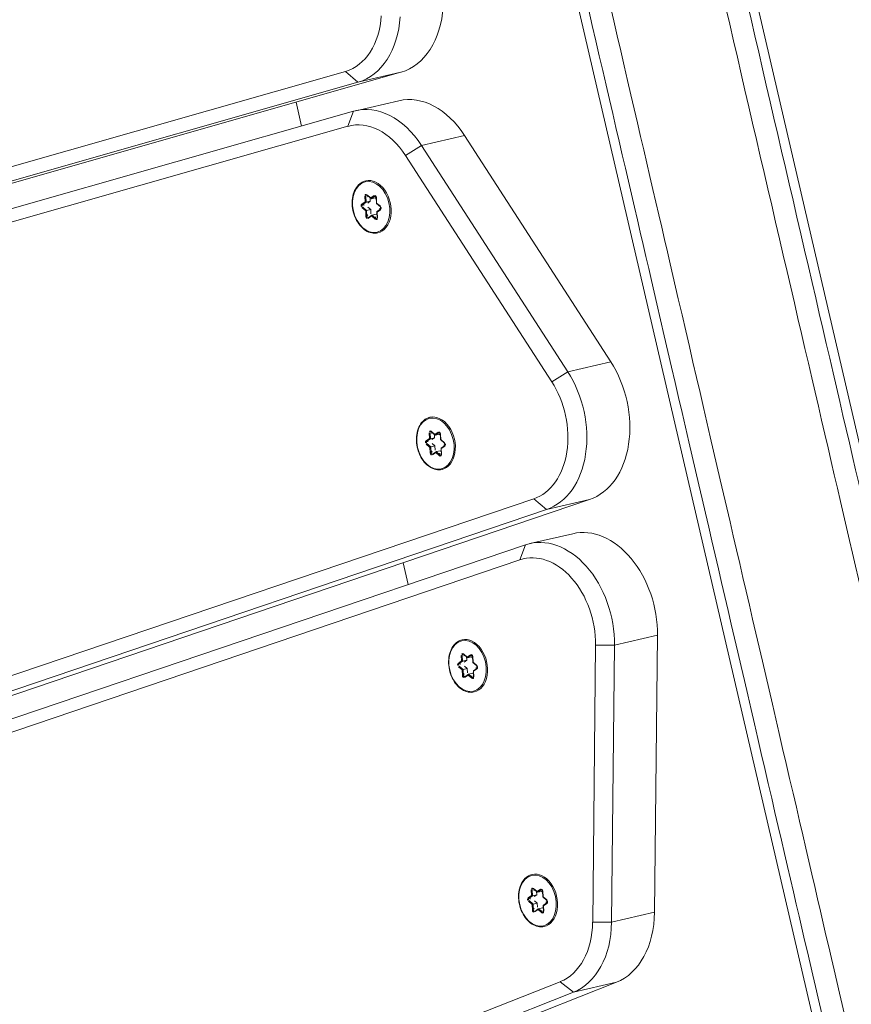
# Model space of a CAD drawing. Extents: x 5477758 to 5478338, y 5918274 to 5918502.
# Tile 98 of 121: x 5477951.73 to 5477951.916, y 5918462.233 to 5918462.454. Entities that reach past the tile are written whole.
import ezdxf

# ---------------------------------------------------------------- set-up
doc = ezdxf.new("R2010")
doc.units = 0
doc.layers.get('0').update_dxf_attribs({"color": 8, "linetype": 'CONTINUOUS', "lineweight": 13})
doc.layers.add('0_PROJEKTOWANE ZABAWKI', color=8, linetype='CONTINUOUS', lineweight=0)

# ---------------------------------------------------------------- blocks, each defined once
blk = doc.blocks.new('zw$CEC1')
for p, q in [((1179.728, -663.216), (1065.128, -663.216)), ((1065.128, -667.14), (1179.728, -667.14)), ((1134.304, -670.277), (1139.99, -668.229)), ((1139.99, -668.229), (1139.99, -669.219)), ((1146.204, -668.596), (1152.237, -670.065)), ((1146.204, -669.586), (1146.204, -668.596)), ((1139.99, -669.219), (1134.304, -671.267)), ((1140.126, -669.62), (1139.99, -669.219)), ((1142.893, -669.39), (1149.369, -734.876)), ((1142.893, -670.38), (1142.893, -669.39)), ((1134.44, -671.668), (1140.126, -669.62)), ((1146.106, -669.998), (1146.204, -669.586)), ((1152.237, -671.055), (1146.204, -669.586)), ((1143.553, -669.933), (1143.553, -670.923)), ((1146.106, -669.998), (1152.14, -671.467)), ((1152.237, -670.065), (1152.237, -671.055)), ((1134.304, -671.267), (1134.304, -670.277)), ((1142.893, -670.38), (1142.593, -670.607)), ((1149.369, -735.866), (1142.893, -670.38)), ((1142.593, -670.607), (1149.069, -736.093)), ((1143.857, -671.219), (1143.558, -671.022)), ((1143.558, -671.022), (1150.034, -736.507)), ((1152.14, -671.467), (1152.237, -671.055)), ((1134.44, -671.668), (1134.304, -671.267)), ((1150.333, -736.705), (1143.857, -671.219)), ((1153.575, -671.254), (1162.874, -733.811)), ((1153.575, -672.244), (1153.575, -671.254)), ((1132.601, -671.344), (1135.705, -734.207)), ((1132.601, -672.334), (1132.601, -671.344)), ((1133.212, -672.527), (1133.212, -671.537)), ((1132.601, -672.334), (1132.301, -672.553)), ((1135.705, -735.197), (1132.601, -672.334)), ((1140.653, -672.354), (1140.688, -672.441)), ((1140.667, -672.341), (1140.667, -672.337)), ((1140.704, -672.433), (1140.667, -672.341)), ((1140.704, -672.319), (1140.833, -672.342)), ((1140.704, -672.433), (1140.704, -672.341)), ((1140.83, -672.336), (1140.707, -672.315)), ((1140.918, -672.272), (1140.83, -672.336)), ((1140.834, -672.342), (1140.927, -672.273)), ((1140.98, -672.28), (1141.017, -672.372)), ((1141.029, -672.372), (1140.994, -672.285)), ((1141.02, -672.375), (1141.15, -672.397)), ((1141.152, -672.393), (1141.029, -672.372)), ((1141.089, -672.387), (1141.069, -672.402)), ((1141.069, -672.497), (1141.069, -672.402)), ((1151.209, -672.406), (1151.338, -672.428)), ((1151.335, -672.423), (1151.212, -672.401)), ((1151.423, -672.359), (1151.335, -672.423)), ((1151.339, -672.428), (1151.432, -672.36)), ((1151.485, -672.367), (1151.522, -672.459)), ((1151.534, -672.458), (1151.499, -672.372)), ((1153.575, -672.244), (1153.277, -672.478)), ((1162.874, -734.801), (1153.575, -672.244)), ((1132.301, -672.553), (1135.405, -735.417)), ((1133.213, -672.577), (1136.318, -735.44)), ((1133.513, -672.781), (1133.213, -672.577)), ((1135.16, -672.558), (1135.195, -672.644)), ((1135.175, -672.544), (1135.175, -672.541)), ((1135.212, -672.637), (1135.175, -672.544)), ((1135.212, -672.522), (1135.341, -672.545)), ((1135.212, -672.637), (1135.212, -672.544)), ((1135.338, -672.54), (1135.214, -672.518)), ((1135.426, -672.475), (1135.338, -672.54)), ((1135.342, -672.545), (1135.435, -672.477)), ((1135.488, -672.484), (1135.525, -672.576)), ((1135.536, -672.575), (1135.501, -672.489)), ((1135.528, -672.578), (1135.657, -672.601)), ((1135.66, -672.597), (1135.536, -672.575)), ((1135.597, -672.59), (1135.576, -672.605)), ((1135.576, -672.701), (1135.576, -672.605)), ((1135.67, -672.632), (1135.576, -672.701)), ((1135.67, -672.628), (1135.67, -672.632)), ((1140.688, -672.441), (1140.599, -672.505)), ((1140.608, -672.507), (1140.701, -672.439)), ((1140.621, -672.558), (1140.744, -672.58)), ((1140.625, -672.537), (1140.625, -672.534)), ((1140.756, -672.561), (1140.625, -672.537)), ((1140.756, -672.465), (1140.683, -672.452)), ((1140.744, -672.58), (1140.779, -672.666)), ((1140.756, -672.561), (1140.756, -672.465)), ((1140.783, -672.531), (1140.756, -672.465)), ((1140.794, -672.653), (1140.756, -672.561)), ((1140.938, -672.593), (1140.844, -672.662)), ((1140.855, -672.68), (1140.943, -672.615)), ((1140.938, -672.497), (1140.871, -672.546)), ((1141.032, -672.514), (1140.938, -672.497)), ((1140.938, -672.593), (1140.938, -672.497)), ((1141.07, -672.616), (1140.938, -672.593)), ((1140.943, -672.615), (1141.066, -672.637)), ((1141.163, -672.428), (1141.069, -672.497)), ((1141.069, -672.5), (1141.107, -672.592)), ((1141.07, -672.612), (1141.07, -672.616)), ((1141.085, -672.511), (1141.174, -672.446)), ((1141.12, -672.597), (1141.085, -672.511)), ((1141.163, -672.425), (1141.163, -672.428)), ((1151.192, -672.527), (1151.104, -672.592)), ((1151.113, -672.593), (1151.206, -672.525)), ((1151.129, -672.624), (1151.129, -672.621)), ((1151.261, -672.647), (1151.129, -672.624)), ((1151.157, -672.441), (1151.192, -672.527)), ((1151.172, -672.428), (1151.172, -672.424)), ((1151.209, -672.52), (1151.172, -672.428)), ((1151.261, -672.552), (1151.188, -672.539)), ((1151.209, -672.52), (1151.209, -672.427)), ((1151.261, -672.647), (1151.261, -672.552)), ((1151.287, -672.617), (1151.261, -672.552)), ((1151.443, -672.584), (1151.376, -672.633)), ((1151.536, -672.6), (1151.443, -672.584)), ((1151.443, -672.679), (1151.443, -672.584)), ((1151.525, -672.461), (1151.654, -672.484)), ((1151.657, -672.48), (1151.534, -672.458)), ((1151.594, -672.473), (1151.573, -672.488)), ((1151.573, -672.584), (1151.573, -672.488)), ((1151.668, -672.515), (1151.573, -672.584)), ((1151.574, -672.587), (1151.611, -672.679)), ((1151.59, -672.598), (1151.678, -672.533)), ((1151.625, -672.684), (1151.59, -672.598)), ((1151.668, -672.511), (1151.668, -672.515)), ((1153.277, -672.478), (1162.575, -735.036)), ((1136.618, -735.645), (1133.513, -672.781)), ((1135.195, -672.644), (1135.107, -672.709)), ((1135.116, -672.71), (1135.209, -672.642)), ((1135.128, -672.762), (1135.252, -672.784)), ((1135.132, -672.741), (1135.132, -672.737)), ((1135.264, -672.764), (1135.132, -672.741)), ((1135.264, -672.669), (1135.19, -672.656)), ((1135.252, -672.784), (1135.287, -672.87)), ((1135.264, -672.764), (1135.264, -672.669)), ((1135.29, -672.734), (1135.264, -672.669)), ((1135.301, -672.856), (1135.264, -672.764)), ((1135.301, -672.853), (1135.301, -672.856)), ((1135.446, -672.796), (1135.352, -672.865)), ((1135.362, -672.883), (1135.451, -672.819)), ((1135.446, -672.701), (1135.379, -672.75)), ((1135.539, -672.717), (1135.446, -672.701)), ((1135.446, -672.796), (1135.446, -672.701)), ((1135.577, -672.819), (1135.446, -672.796)), ((1135.451, -672.819), (1135.574, -672.84)), ((1135.577, -672.704), (1135.614, -672.796)), ((1135.577, -672.816), (1135.577, -672.819)), ((1135.593, -672.714), (1135.681, -672.65)), ((1135.628, -672.801), (1135.593, -672.714)), ((1140.794, -672.649), (1140.794, -672.653)), ((1140.844, -672.662), (1140.844, -672.658)), ((1145.678, -672.78), (1145.713, -672.866)), ((1145.693, -672.766), (1145.693, -672.763)), ((1145.73, -672.859), (1145.693, -672.766)), ((1145.73, -672.745), (1145.859, -672.767)), ((1145.73, -672.859), (1145.73, -672.766)), ((1145.856, -672.762), (1145.732, -672.74)), ((1145.944, -672.697), (1145.856, -672.762)), ((1145.86, -672.767), (1145.953, -672.699)), ((1146.006, -672.706), (1146.043, -672.798)), ((1146.055, -672.797), (1146.02, -672.711)), ((1146.046, -672.8), (1146.175, -672.823)), ((1146.178, -672.819), (1146.055, -672.797)), ((1146.115, -672.812), (1146.094, -672.827)), ((1146.094, -672.923), (1146.094, -672.827)), ((1146.188, -672.854), (1146.094, -672.923)), ((1146.188, -672.85), (1146.188, -672.854)), ((1151.126, -672.645), (1151.249, -672.667)), ((1151.249, -672.667), (1151.284, -672.753)), ((1151.298, -672.74), (1151.261, -672.647)), ((1151.298, -672.736), (1151.298, -672.74)), ((1151.443, -672.679), (1151.349, -672.748)), ((1151.349, -672.748), (1151.349, -672.745)), ((1151.359, -672.766), (1151.448, -672.702)), ((1151.575, -672.703), (1151.443, -672.679)), ((1151.448, -672.702), (1151.571, -672.724)), ((1151.575, -672.699), (1151.575, -672.703)), ((1135.352, -672.865), (1135.352, -672.862)), ((1145.713, -672.866), (1145.625, -672.931)), ((1145.634, -672.932), (1145.727, -672.864)), ((1145.647, -672.984), (1145.77, -673.006)), ((1145.65, -672.963), (1145.65, -672.959)), ((1145.782, -672.986), (1145.65, -672.963)), ((1145.782, -672.891), (1145.708, -672.878)), ((1145.77, -673.006), (1145.805, -673.092)), ((1145.782, -672.986), (1145.782, -672.891)), ((1145.808, -672.956), (1145.782, -672.891)), ((1145.819, -673.078), (1145.782, -672.986)), ((1145.819, -673.075), (1145.819, -673.078)), ((1145.964, -673.018), (1145.87, -673.087)), ((1145.88, -673.105), (1145.969, -673.041)), ((1145.964, -672.923), (1145.897, -672.972)), ((1146.057, -672.939), (1145.964, -672.923)), ((1145.964, -673.018), (1145.964, -672.923)), ((1146.096, -673.042), (1145.964, -673.018)), ((1145.969, -673.041), (1146.092, -673.062)), ((1146.095, -672.926), (1146.132, -673.018)), ((1146.096, -673.038), (1146.096, -673.042)), ((1146.111, -672.936), (1146.199, -672.872)), ((1146.146, -673.023), (1146.111, -672.936)), ((1145.87, -673.087), (1145.87, -673.084)), ((1133.273, -673.787), (1132.721, -673.787)), ((1143.831, -673.787), (1143.327, -673.787))]:
    blk.add_line(p, q)
for centre, major_axis, ratio, start_param, end_param in [((1140.898, -669.489), (2, 0), 0.707107, 0.069813, 2.042035), ((1145.553, -669.933), (-2, 0), 0.707107, 4.380776, 6.283185), ((1140.898, -670.479), (2, 0), 0.707107, 0.069813, 2.042035), ((1140.898, -670.691), (1.7, 0), 0.707107, 0.069813, 2.042035), ((1145.553, -670.923), (-2, 0), 0.707107, 4.380776, 6.352998), ((1145.553, -671.135), (-1.7, 0), 0.707107, 4.380776, 6.352998), ((1130.602, -671.393), (2, 0), 0.707107, 0.034907, 1.169371), ((1151.586, -671.402), (2, 0), 0.707107, 0.10472, 1.239184), ((1135.212, -671.537), (-2, 0), 0.707107, 5.183628, 6.283185), ((1130.602, -672.383), (2, 0), 0.707107, 0.034907, 1.169371), ((1151.586, -672.392), (2, 0), 0.707107, 0.10472, 1.239184), ((1135.212, -672.527), (-2, 0), 0.707107, 5.183628, 6.318092), ((1130.602, -672.595), (1.7, 0), 0.707107, 0.034907, 1.169371), ((1151.586, -672.604), (1.7, 0), 0.707107, 0.10472, 1.239184), ((1135.212, -672.74), (-1.7, 0), 0.707107, 5.183628, 6.318092), ((1140.887, -672.462), (0.6, 0), 0.707107, 0, 3.141593), ((1151.391, -672.548), (0.6, 0), 0.707107, 0, 3.141593), ((1135.394, -672.665), (0.6, 0), 0.707107, 0, 3.141593), ((1140.696, -672.346), (-0.045, 0), 0.707107, 4.467995, 6.56239), ((1140.653, -672.344), (0.0139, 0.0056), 0.679724, 4.443473, 6.01427), ((1140.696, -672.335), (-0.03, 0), 0.707107, 0, 0.279204), ((1140.887, -672.462), (0.25, 0), 0.707107, 2.244927, 2.557585), ((1140.707, -672.304), (-0.0026, -0.0148), 0.171098, 0, 0.800479), ((1140.83, -672.326), (-0.0037, 0.0158), 0.19164, 2.259533, 3.223174), ((1140.887, -672.462), (0.25, 0), 0.707107, 1.152569, 1.475438), ((1140.951, -672.294), (0.045, 0), 0.707107, 0.279204, 2.3736), ((1140.918, -672.261), (0.0089, -0.0121), 0.508626, 5.319544, 6.283185), ((1140.994, -672.275), (-0.0139, -0.0056), 0.679724, 0, 1.301881), ((1141.029, -672.361), (0.0104, 0.0129), 0.462667, 2.890892, 4.192773), ((1140.887, -672.462), (0.25, 0), 0.707107, 0.095219, 0.407877), ((1141.152, -672.383), (-0.0026, -0.0148), 0.171098, 0, 0.800479), ((1141.141, -672.424), (0.045, 0), 0.707107, 5.515192, 7.609587), ((1141.141, -672.414), (0.03, 0), 0.707107, 5.515192, 6.283185), ((1151.201, -672.432), (-0.045, 0), 0.707107, 4.467995, 6.56239), ((1151.391, -672.548), (0.25, 0), 0.707107, 2.244927, 2.557585), ((1151.212, -672.391), (-0.0026, -0.0148), 0.171098, 0, 0.800479), ((1151.391, -672.548), (0.25, 0), 0.707107, 1.152569, 1.475438), ((1151.455, -672.381), (0.045, 0), 0.707107, 0.279204, 2.3736), ((1151.423, -672.348), (0.0089, -0.0121), 0.508626, 5.319544, 6.283185), ((1151.499, -672.361), (-0.0139, -0.0056), 0.679724, 0, 1.301881), ((1135.203, -672.549), (-0.045, 0), 0.707107, 4.467995, 6.56239), ((1135.16, -672.547), (0.0139, 0.0056), 0.679724, 4.443473, 6.01427), ((1135.203, -672.539), (-0.03, 0), 0.707107, 0, 0.279204), ((1135.394, -672.665), (0.25, 0), 0.707107, 2.244927, 2.557585), ((1135.195, -672.634), (0.0166, -0.0047), 0.601017, 4.881509, 6.452305), ((1135.214, -672.508), (-0.0026, -0.0148), 0.171098, 0, 0.800479), ((1135.338, -672.529), (-0.0037, 0.0158), 0.19164, 2.259533, 3.223174), ((1135.394, -672.665), (0.25, 0), 0.707107, 1.152569, 1.475438), ((1135.458, -672.498), (0.045, 0), 0.707107, 0.279204, 2.3736), ((1135.426, -672.465), (0.0089, -0.0121), 0.508626, 5.319544, 6.283185), ((1135.501, -672.478), (-0.0139, -0.0056), 0.679724, 0, 1.301881), ((1135.536, -672.564), (0.0104, 0.0129), 0.462667, 2.890892, 4.192773), ((1135.394, -672.665), (0.25, 0), 0.707107, 0.095219, 0.407877), ((1135.66, -672.586), (-0.0026, -0.0148), 0.171098, 0, 0.800479), ((1135.649, -672.628), (0.045, 0), 0.707107, 5.515192, 7.609587), ((1135.649, -672.617), (0.03, 0), 0.707107, 5.515192, 6.283185), ((1135.681, -672.639), (0.0089, -0.0121), 0.508626, 3.748748, 5.319544), ((1140.632, -672.527), (-0.045, 0), 0.707107, 5.515192, 7.609587), ((1140.599, -672.495), (0.0089, -0.0121), 0.508626, 5.319544, 6.283185), ((1140.632, -672.517), (-0.03, 0), 0.707107, 0, 1.326402), ((1140.621, -672.548), (-0.0026, -0.0148), 0.171098, 0.800479, 2.371275), ((1140.887, -672.462), (-0.25, 0), 0.707107, 0.130169, 0.46319), ((1140.688, -672.43), (0.0166, -0.0047), 0.601017, 4.881509, 6.452305), ((1140.744, -672.569), (0.0104, 0.0129), 0.462667, 4.192773, 5.763569), ((1140.887, -672.462), (-0.25, 0), 0.707107, 1.142416, 1.510388), ((1140.943, -672.605), (-0.0037, 0.0158), 0.19164, 0.688736, 2.259533), ((1140.887, -672.462), (-0.25, 0), 0.707107, 2.189614, 2.547433), ((1141.077, -672.606), (0.045, 0), 0.707107, 4.467995, 6.56239), ((1141.066, -672.626), (-0.0026, -0.0148), 0.171098, 0.800479, 2.371275), ((1141.085, -672.5), (-0.0166, 0.0047), 0.601017, 0.16912, 1.739916), ((1141.077, -672.595), (0.03, 0), 0.707107, 4.467995, 6.283185), ((1141.12, -672.587), (-0.0139, -0.0056), 0.679724, 0, 1.301881), ((1141.174, -672.436), (0.0089, -0.0121), 0.508626, 3.748748, 5.319544), ((1145.912, -672.887), (0.6, 0), 0.707107, 0, 3.141593), ((1151.136, -672.614), (-0.045, 0), 0.707107, 5.515192, 7.609587), ((1151.104, -672.581), (0.0089, -0.0121), 0.508626, 5.319544, 6.283185), ((1151.136, -672.603), (-0.03, 0), 0.707107, 0, 1.326402), ((1151.126, -672.634), (-0.0026, -0.0148), 0.171098, 0.800479, 2.371275), ((1151.391, -672.548), (-0.25, 0), 0.707107, 0.130169, 0.46319), ((1151.157, -672.43), (0.0139, 0.0056), 0.679724, 4.443473, 6.01427), ((1151.201, -672.422), (-0.03, 0), 0.707107, 0, 0.279204), ((1151.192, -672.517), (0.0166, -0.0047), 0.601017, 4.881509, 6.452305), ((1151.335, -672.413), (-0.0037, 0.0158), 0.19164, 2.259533, 3.223174), ((1151.534, -672.448), (0.0104, 0.0129), 0.462667, 2.890892, 4.192773), ((1151.59, -672.587), (-0.0166, 0.0047), 0.601017, 0.16912, 1.739916), ((1151.391, -672.548), (0.25, 0), 0.707107, 0.095219, 0.407877), ((1151.657, -672.469), (-0.0026, -0.0148), 0.171098, 0, 0.800479), ((1151.646, -672.511), (0.045, 0), 0.707107, 5.515192, 7.609587), ((1151.646, -672.5), (0.03, 0), 0.707107, 5.515192, 6.283185), ((1151.678, -672.522), (0.0089, -0.0121), 0.508626, 3.748748, 5.319544), ((1135.139, -672.731), (-0.045, 0), 0.707107, 5.515192, 7.609587), ((1135.107, -672.698), (0.0089, -0.0121), 0.508626, 5.319544, 6.283185), ((1135.139, -672.72), (-0.03, 0), 0.707107, 0, 1.326402), ((1135.128, -672.751), (-0.0026, -0.0148), 0.171098, 0.800479, 2.371275), ((1135.394, -672.665), (-0.25, 0), 0.707107, 0.130169, 0.46319), ((1135.252, -672.773), (0.0104, 0.0129), 0.462667, 4.192773, 5.763569), ((1135.287, -672.859), (0.0139, 0.0056), 0.679724, 4.443473, 6.01427), ((1135.394, -672.665), (-0.25, 0), 0.707107, 1.142416, 1.510388), ((1135.33, -672.851), (-0.03, 0), 0.707107, 0.279204, 2.3736), ((1135.451, -672.808), (-0.0037, 0.0158), 0.19164, 0.688736, 2.259533), ((1135.394, -672.665), (-0.25, 0), 0.707107, 2.189614, 2.547433), ((1135.585, -672.81), (0.045, 0), 0.707107, 4.467995, 6.56239), ((1135.574, -672.83), (-0.0026, -0.0148), 0.171098, 0.800479, 2.371275), ((1135.593, -672.704), (-0.0166, 0.0047), 0.601017, 0.16912, 1.739916), ((1135.585, -672.799), (0.03, 0), 0.707107, 4.467995, 6.283185), ((1135.628, -672.79), (-0.0139, -0.0056), 0.679724, 0, 1.301881), ((1140.779, -672.656), (0.0139, 0.0056), 0.679724, 4.443473, 6.01427), ((1140.822, -672.658), (-0.045, 0), 0.707107, 0.279204, 2.3736), ((1140.822, -672.647), (-0.03, 0), 0.707107, 0.279204, 2.3736), ((1140.855, -672.669), (0.0089, -0.0121), 0.508626, 3.748748, 5.319544), ((1145.722, -672.771), (-0.045, 0), 0.707107, 4.467995, 6.56239), ((1145.678, -672.769), (0.0139, 0.0056), 0.679724, 4.443473, 6.01427), ((1145.722, -672.761), (-0.03, 0), 0.707107, 0, 0.279204), ((1145.912, -672.887), (0.25, 0), 0.707107, 2.244927, 2.557585), ((1145.732, -672.73), (-0.0026, -0.0148), 0.171098, 0, 0.800479), ((1145.856, -672.751), (-0.0037, 0.0158), 0.19164, 2.259533, 3.223174), ((1145.912, -672.887), (0.25, 0), 0.707107, 1.152569, 1.475438), ((1145.976, -672.72), (0.045, 0), 0.707107, 0.279204, 2.3736), ((1145.944, -672.687), (0.0089, -0.0121), 0.508626, 5.319544, 6.283185), ((1146.02, -672.7), (-0.0139, -0.0056), 0.679724, 0, 1.301881), ((1146.055, -672.787), (0.0104, 0.0129), 0.462667, 2.890892, 4.192773), ((1145.912, -672.887), (0.25, 0), 0.707107, 0.095219, 0.407877), ((1146.178, -672.808), (-0.0026, -0.0148), 0.171098, 0, 0.800479), ((1146.167, -672.85), (0.045, 0), 0.707107, 5.515192, 7.609587), ((1146.167, -672.839), (0.03, 0), 0.707107, 5.515192, 6.283185), ((1146.199, -672.861), (0.0089, -0.0121), 0.508626, 3.748748, 5.319544), ((1151.249, -672.656), (0.0104, 0.0129), 0.462667, 4.192773, 5.763569), ((1151.284, -672.742), (0.0139, 0.0056), 0.679724, 4.443473, 6.01427), ((1151.327, -672.744), (-0.045, 0), 0.707107, 0.279204, 2.3736), ((1151.391, -672.548), (-0.25, 0), 0.707107, 1.142416, 1.510388), ((1151.327, -672.734), (-0.03, 0), 0.707107, 0.279204, 2.3736), ((1151.359, -672.756), (0.0089, -0.0121), 0.508626, 3.748748, 5.319544), ((1151.448, -672.691), (-0.0037, 0.0158), 0.19164, 0.688736, 2.259533), ((1151.391, -672.548), (-0.25, 0), 0.707107, 2.189614, 2.547433), ((1151.582, -672.693), (0.045, 0), 0.707107, 4.467995, 6.56239), ((1151.571, -672.713), (-0.0026, -0.0148), 0.171098, 0.800479, 2.371275), ((1151.582, -672.682), (0.03, 0), 0.707107, 4.467995, 6.283185), ((1151.625, -672.673), (-0.0139, -0.0056), 0.679724, 0, 1.301881), ((1135.33, -672.861), (-0.045, 0), 0.707107, 0.279204, 2.3736), ((1135.362, -672.873), (0.0089, -0.0121), 0.508626, 3.748748, 5.319544), ((1145.657, -672.953), (-0.045, 0), 0.707107, 5.515192, 7.609587), ((1145.625, -672.92), (0.0089, -0.0121), 0.508626, 5.319544, 6.283185), ((1145.657, -672.942), (-0.03, 0), 0.707107, 0, 1.326402), ((1145.647, -672.973), (-0.0026, -0.0148), 0.171098, 0.800479, 2.371275), ((1145.912, -672.887), (-0.25, 0), 0.707107, 0.130169, 0.46319), ((1145.713, -672.856), (0.0166, -0.0047), 0.601017, 4.881509, 6.452305), ((1145.77, -672.995), (0.0104, 0.0129), 0.462667, 4.192773, 5.763569), ((1145.805, -673.081), (0.0139, 0.0056), 0.679724, 4.443473, 6.01427), ((1145.912, -672.887), (-0.25, 0), 0.707107, 1.142416, 1.510388), ((1145.848, -673.073), (-0.03, 0), 0.707107, 0.279204, 2.3736), ((1145.969, -673.03), (-0.0037, 0.0158), 0.19164, 0.688736, 2.259533), ((1145.912, -672.887), (-0.25, 0), 0.707107, 2.189614, 2.547433), ((1146.103, -673.032), (0.045, 0), 0.707107, 4.467995, 6.56239), ((1146.092, -673.052), (-0.0026, -0.0148), 0.171098, 0.800479, 2.371275), ((1146.111, -672.926), (-0.0166, 0.0047), 0.601017, 0.16912, 1.739916), ((1146.103, -673.021), (0.03, 0), 0.707107, 4.467995, 6.283185), ((1146.146, -673.012), (-0.0139, -0.0056), 0.679724, 0, 1.301881), ((1145.848, -673.083), (-0.045, 0), 0.707107, 0.279204, 2.3736), ((1145.88, -673.095), (0.0089, -0.0121), 0.508626, 3.748748, 5.319544)]:
    blk.add_ellipse(centre, major_axis=major_axis, ratio=ratio, start_param=start_param, end_param=end_param)
for centre in [(1140.887, -672.476), (1151.391, -672.562), (1135.394, -672.679), (1145.912, -672.901)]:
    blk.add_ellipse(centre, major_axis=(-0.58, 0), ratio=0.707107)
for points, knots in [([(1185.928, -663.428), (1185.92, -663.428), (1185.912, -663.428), (1185.718, -663.428), (1185.535, -663.428), (1184.553, -663.428), (1183.711, -663.428), (1181.437, -663.428), (1179.931, -663.428), (1175.708, -663.428), (1172.842, -663.428), (1167.867, -663.428), (1165.775, -663.428), (1161.975, -663.428), (1160.125, -663.428), (1157.094, -663.428), (1155.952, -663.428), (1152.126, -663.428), (1149.918, -663.428), (1144.631, -663.428), (1141.592, -663.428), (1133.362, -663.428), (1129.292, -663.428), (1125.141, -663.428), (1121.09, -663.428), (1116.962, -663.428), (1109.398, -663.428), (1105.404, -663.428), (1097.178, -663.428), (1092.945, -663.428), (1086.247, -663.428), (1084.057, -663.428), (1080.368, -663.428), (1078.913, -663.428), (1076.716, -663.428), (1075.923, -663.428), (1074.514, -663.428), (1073.944, -663.428), (1071.753, -663.428), (1070.083, -663.428), (1066.71, -663.428), (1065.138, -663.428), (1062.035, -663.428), (1060.513, -663.428), (1058.928, -663.428)], [1.481535, 1.481535, 1.481535, 1.481535, 1.518758, 1.518758, 2.379658, 2.379658, 5.597938, 5.597938, 10.538019, 10.538019, 18.696385, 18.696385, 24.527079, 24.527079, 29.575647, 29.575647, 32.535382, 32.535382, 39.355172, 39.355172, 49.134696, 49.134696, 58.493436, 58.493436, 58.493436, 67.627244, 67.627244, 74.794433, 74.794433, 81.961623, 81.961623, 87.411225, 87.411225, 93.164019, 93.164019, 96.599059, 96.599059, 98.916813, 98.916813, 105.38718, 105.38718, 110.834573, 110.834573, 115.773922, 115.773922, 115.773922, 115.773922]), ([(1058.927, -663.92), (1060.523, -663.92), (1062.054, -663.92), (1065.164, -663.92), (1066.734, -663.92), (1070.101, -663.92), (1071.766, -663.92), (1073.946, -663.92), (1074.514, -663.92), (1075.915, -663.92), (1076.705, -663.92), (1078.897, -663.92), (1080.352, -663.92), (1084.045, -663.92), (1086.239, -663.92), (1092.944, -663.92), (1097.179, -663.92), (1105.409, -663.92), (1109.403, -663.92), (1116.968, -663.92), (1121.096, -663.92), (1125.146, -663.92), (1129.296, -663.92), (1133.365, -663.92), (1141.591, -663.92), (1144.628, -663.92), (1149.914, -663.92), (1152.123, -663.92), (1155.951, -663.92), (1157.093, -663.92), (1160.126, -663.92), (1161.976, -663.92), (1165.775, -663.92), (1167.866, -663.92), (1172.838, -663.92), (1175.7, -663.92), (1179.913, -663.92), (1181.414, -663.92), (1183.676, -663.92), (1184.512, -663.92), (1185.486, -663.92), (1185.666, -663.92), (1185.878, -663.92), (1185.905, -663.92), (1185.933, -663.92)], [-115.806845, -115.806845, -115.806845, -115.806845, -110.834573, -110.834573, -105.38718, -105.38718, -98.916813, -98.916813, -96.599059, -96.599059, -93.164019, -93.164019, -87.411225, -87.411225, -81.961623, -81.961623, -74.794433, -74.794433, -67.627244, -67.627244, -58.493436, -58.493436, -58.493436, -49.134696, -49.134696, -39.355172, -39.355172, -32.535382, -32.535382, -29.575647, -29.575647, -24.527079, -24.527079, -18.696385, -18.696385, -10.538019, -10.538019, -5.597938, -5.597938, -2.379658, -2.379658, -1.518758, -1.518758, -1.390315, -1.390315, -1.390315, -1.390315]), ([(1185.933, -666.435), (1184.96, -666.435), (1183.865, -666.435), (1181.31, -666.435), (1179.819, -666.435), (1175.892, -666.435), (1173.383, -666.435), (1168.638, -666.435), (1166.306, -666.435), (1162.268, -666.435), (1160.59, -666.435), (1155.531, -666.435), (1153.392, -666.435), (1145.933, -666.435), (1142.968, -666.435), (1138.957, -666.435), (1136.135, -666.435), (1132.796, -666.435), (1122.514, -666.435), (1116.479, -666.435), (1104.632, -666.435), (1098.821, -666.435), (1090.619, -666.435), (1087.898, -666.435), (1083.133, -666.435), (1081.427, -666.435), (1078.494, -666.435), (1077.267, -666.435), (1075.113, -666.435), (1074.209, -666.435), (1072.179, -666.435), (1071.052, -666.435), (1067.125, -666.435), (1063.755, -666.435), (1058.927, -666.435)], [0.478318, 0.478318, 0.478318, 0.478318, 3.307686, 3.307686, 6.615372, 6.615372, 11.720097, 11.720097, 16.66119, 16.66119, 20.086268, 20.086268, 26.717745, 26.717745, 33.32238, 33.32238, 33.32238, 37.968614, 37.968614, 43.976092, 43.976092, 49.98357, 49.98357, 53.186468, 53.186468, 56.000528, 56.000528, 58.814588, 58.814588, 60.765103, 60.765103, 62.715617, 62.715617, 66.516875, 66.516875, 66.516875, 66.516875]), ([(1058.928, -666.928), (1063.735, -666.928), (1067.098, -666.928), (1071.031, -666.928), (1072.164, -666.928), (1074.207, -666.928), (1075.118, -666.928), (1077.286, -666.928), (1078.517, -666.928), (1081.448, -666.928), (1083.15, -666.928), (1087.906, -666.928), (1090.624, -666.928), (1098.817, -666.928), (1104.626, -666.928), (1116.47, -666.928), (1122.506, -666.928), (1132.791, -666.928), (1136.133, -666.928), (1138.956, -666.928), (1142.971, -666.928), (1145.939, -666.928), (1153.396, -666.928), (1155.532, -666.928), (1160.588, -666.928), (1162.267, -666.928), (1166.306, -666.928), (1168.639, -666.928), (1173.39, -666.928), (1175.904, -666.928), (1179.844, -666.928), (1181.342, -666.928), (1183.883, -666.928), (1184.96, -666.928), (1185.928, -666.928)], [-66.505201, -66.505201, -66.505201, -66.505201, -62.715617, -62.715617, -60.765103, -60.765103, -58.814588, -58.814588, -56.000528, -56.000528, -53.186468, -53.186468, -49.98357, -49.98357, -43.976092, -43.976092, -37.968614, -37.968614, -33.32238, -33.32238, -33.32238, -26.717745, -26.717745, -20.086268, -20.086268, -16.66119, -16.66119, -11.720097, -11.720097, -6.615372, -6.615372, -3.307686, -3.307686, -0.555747, -0.555747, -0.555747, -0.555747]), ([(1140.704, -672.319), (1140.701, -672.318), (1140.698, -672.318), (1140.692, -672.318), (1140.689, -672.319), (1140.683, -672.32), (1140.68, -672.321), (1140.675, -672.323), (1140.673, -672.324), (1140.67, -672.327), (1140.669, -672.328), (1140.667, -672.331), (1140.666, -672.332), (1140.666, -672.334), (1140.666, -672.335), (1140.666, -672.335)], [1.570796, 1.570796, 1.570796, 1.570796, 1.844329, 1.844329, 2.119118, 2.119118, 2.392017, 2.392017, 2.661992, 2.661992, 2.936562, 2.936562, 3.253095, 3.253095, 3.385987, 3.385987, 3.385987, 3.385987]), ([(1140.98, -672.28), (1140.979, -672.279), (1140.978, -672.277), (1140.974, -672.273), (1140.972, -672.272), (1140.968, -672.27), (1140.965, -672.269), (1140.959, -672.267), (1140.956, -672.267), (1140.95, -672.266), (1140.947, -672.267), (1140.941, -672.268), (1140.938, -672.268), (1140.932, -672.27), (1140.93, -672.271), (1140.928, -672.273), (1140.927, -672.273), (1140.927, -672.273)], [0.523599, 0.523599, 0.523599, 0.523599, 0.927172, 0.927172, 1.204378, 1.204378, 1.47422, 1.47422, 1.746688, 1.746688, 2.021391, 2.021391, 2.295276, 2.295276, 2.566083, 2.566083, 2.617994, 2.617994, 2.617994, 2.617994]), ([(1141.171, -672.414), (1141.171, -672.413), (1141.171, -672.412), (1141.17, -672.41), (1141.17, -672.408), (1141.167, -672.406), (1141.166, -672.404), (1141.162, -672.402), (1141.16, -672.401), (1141.155, -672.399), (1141.152, -672.398), (1141.15, -672.397)], [0.244394, 0.244394, 0.244394, 0.244394, 0.509675, 0.509675, 0.774955, 0.774955, 1.040236, 1.040236, 1.305516, 1.305516, 1.570796, 1.570796, 1.570796, 1.570796]), ([(1151.209, -672.406), (1151.206, -672.405), (1151.203, -672.405), (1151.196, -672.405), (1151.193, -672.405), (1151.187, -672.407), (1151.185, -672.408), (1151.18, -672.41), (1151.178, -672.411), (1151.175, -672.414), (1151.173, -672.415), (1151.171, -672.418), (1151.171, -672.419), (1151.171, -672.421), (1151.171, -672.421), (1151.171, -672.422)], [1.570796, 1.570796, 1.570796, 1.570796, 1.844329, 1.844329, 2.119118, 2.119118, 2.392017, 2.392017, 2.661992, 2.661992, 2.936562, 2.936562, 3.253095, 3.253095, 3.385987, 3.385987, 3.385987, 3.385987]), ([(1151.485, -672.367), (1151.484, -672.365), (1151.483, -672.363), (1151.479, -672.36), (1151.477, -672.359), (1151.472, -672.356), (1151.47, -672.355), (1151.464, -672.354), (1151.461, -672.353), (1151.455, -672.353), (1151.451, -672.353), (1151.445, -672.354), (1151.442, -672.355), (1151.437, -672.357), (1151.435, -672.358), (1151.433, -672.36), (1151.432, -672.36), (1151.432, -672.36)], [0.523599, 0.523599, 0.523599, 0.523599, 0.927172, 0.927172, 1.204378, 1.204378, 1.47422, 1.47422, 1.746688, 1.746688, 2.021391, 2.021391, 2.295276, 2.295276, 2.566083, 2.566083, 2.617994, 2.617994, 2.617994, 2.617994]), ([(1135.212, -672.522), (1135.209, -672.522), (1135.206, -672.522), (1135.199, -672.522), (1135.196, -672.522), (1135.19, -672.523), (1135.188, -672.524), (1135.183, -672.527), (1135.181, -672.528), (1135.177, -672.531), (1135.176, -672.532), (1135.174, -672.535), (1135.174, -672.536), (1135.173, -672.538), (1135.173, -672.538), (1135.173, -672.539)], [1.570796, 1.570796, 1.570796, 1.570796, 1.844329, 1.844329, 2.119118, 2.119118, 2.392017, 2.392017, 2.661992, 2.661992, 2.936562, 2.936562, 3.253095, 3.253095, 3.385987, 3.385987, 3.385987, 3.385987]), ([(1135.488, -672.484), (1135.487, -672.482), (1135.486, -672.48), (1135.482, -672.477), (1135.48, -672.475), (1135.475, -672.473), (1135.472, -672.472), (1135.467, -672.471), (1135.464, -672.47), (1135.457, -672.47), (1135.454, -672.47), (1135.448, -672.471), (1135.445, -672.472), (1135.44, -672.474), (1135.438, -672.475), (1135.435, -672.476), (1135.435, -672.477), (1135.435, -672.477)], [0.523599, 0.523599, 0.523599, 0.523599, 0.927172, 0.927172, 1.204378, 1.204378, 1.47422, 1.47422, 1.746688, 1.746688, 2.021391, 2.021391, 2.295276, 2.295276, 2.566083, 2.566083, 2.617994, 2.617994, 2.617994, 2.617994]), ([(1135.679, -672.617), (1135.679, -672.616), (1135.679, -672.615), (1135.678, -672.613), (1135.677, -672.612), (1135.675, -672.609), (1135.674, -672.608), (1135.67, -672.605), (1135.668, -672.604), (1135.663, -672.602), (1135.66, -672.602), (1135.657, -672.601)], [0.244394, 0.244394, 0.244394, 0.244394, 0.509675, 0.509675, 0.774955, 0.774955, 1.040236, 1.040236, 1.305516, 1.305516, 1.570796, 1.570796, 1.570796, 1.570796]), ([(1141.487, -672.462), (1141.487, -672.507), (1141.477, -672.552), (1141.437, -672.638), (1141.408, -672.679), (1141.333, -672.753), (1141.287, -672.786), (1141.183, -672.839), (1141.124, -672.859), (1141.002, -672.886), (1140.937, -672.893), (1140.809, -672.891), (1140.745, -672.882), (1140.624, -672.851), (1140.567, -672.829), (1140.466, -672.772), (1140.422, -672.738), (1140.35, -672.661), (1140.324, -672.618), (1140.293, -672.537), (1140.287, -672.499), (1140.287, -672.462)], [6.038791, 6.038791, 6.038791, 6.038791, 6.34864, 6.34864, 6.66324, 6.66324, 6.984393, 6.984393, 7.307998, 7.307998, 7.63188, 7.63188, 7.955712, 7.955712, 8.279598, 8.279598, 8.603057, 8.603057, 8.923488, 8.923488, 9.180384, 9.180384, 9.180384, 9.180384]), ([(1140.608, -672.507), (1140.607, -672.508), (1140.606, -672.508), (1140.605, -672.51), (1140.604, -672.511), (1140.603, -672.512), (1140.603, -672.513), (1140.602, -672.514), (1140.602, -672.515), (1140.602, -672.516), (1140.602, -672.516), (1140.602, -672.517)], [2.6179939, 2.6179939, 2.6179939, 2.6179939, 2.7715925, 2.7715925, 2.9251911, 2.9251911, 3.0787897, 3.0787897, 3.2323883, 3.2323883, 3.385987, 3.385987, 3.385987, 3.385987]), ([(1141.107, -672.595), (1141.107, -672.595), (1141.107, -672.595), (1141.107, -672.595), (1141.107, -672.594), (1141.107, -672.594), (1141.107, -672.594), (1141.107, -672.593), (1141.107, -672.593), (1141.107, -672.593), (1141.107, -672.592), (1141.107, -672.592)], [0.2443943, 0.2443943, 0.2443943, 0.2443943, 0.3002352, 0.3002352, 0.3560761, 0.3560761, 0.411917, 0.411917, 0.4677579, 0.4677579, 0.5235988, 0.5235988, 0.5235988, 0.5235988]), ([(1151.991, -672.548), (1151.991, -672.594), (1151.981, -672.639), (1151.942, -672.725), (1151.913, -672.766), (1151.838, -672.84), (1151.792, -672.872), (1151.687, -672.925), (1151.629, -672.946), (1151.506, -672.973), (1151.442, -672.979), (1151.314, -672.977), (1151.25, -672.969), (1151.129, -672.938), (1151.072, -672.916), (1150.971, -672.859), (1150.926, -672.824), (1150.855, -672.747), (1150.828, -672.705), (1150.798, -672.623), (1150.791, -672.586), (1150.791, -672.548)], [6.038791, 6.038791, 6.038791, 6.038791, 6.34864, 6.34864, 6.66324, 6.66324, 6.984393, 6.984393, 7.307998, 7.307998, 7.63188, 7.63188, 7.955712, 7.955712, 8.279598, 8.279598, 8.603057, 8.603057, 8.923488, 8.923488, 9.180384, 9.180384, 9.180384, 9.180384]), ([(1151.113, -672.593), (1151.112, -672.594), (1151.111, -672.595), (1151.11, -672.596), (1151.109, -672.597), (1151.108, -672.599), (1151.108, -672.599), (1151.107, -672.601), (1151.107, -672.601), (1151.107, -672.602), (1151.106, -672.603), (1151.106, -672.603)], [2.6179939, 2.6179939, 2.6179939, 2.6179939, 2.7715925, 2.7715925, 2.9251911, 2.9251911, 3.0787897, 3.0787897, 3.2323883, 3.2323883, 3.385987, 3.385987, 3.385987, 3.385987]), ([(1151.676, -672.5), (1151.676, -672.499), (1151.676, -672.498), (1151.675, -672.496), (1151.674, -672.495), (1151.672, -672.492), (1151.671, -672.491), (1151.667, -672.489), (1151.665, -672.487), (1151.66, -672.485), (1151.657, -672.485), (1151.654, -672.484)], [0.244394, 0.244394, 0.244394, 0.244394, 0.509675, 0.509675, 0.774955, 0.774955, 1.040236, 1.040236, 1.305516, 1.305516, 1.570796, 1.570796, 1.570796, 1.570796]), ([(1135.994, -672.665), (1135.994, -672.71), (1135.984, -672.756), (1135.945, -672.842), (1135.916, -672.883), (1135.841, -672.956), (1135.795, -672.989), (1135.69, -673.042), (1135.632, -673.063), (1135.509, -673.09), (1135.445, -673.096), (1135.317, -673.094), (1135.253, -673.086), (1135.132, -673.055), (1135.075, -673.033), (1134.973, -672.976), (1134.929, -672.941), (1134.858, -672.864), (1134.831, -672.821), (1134.801, -672.74), (1134.794, -672.703), (1134.794, -672.665)], [6.038791, 6.038791, 6.038791, 6.038791, 6.34864, 6.34864, 6.66324, 6.66324, 6.984393, 6.984393, 7.307998, 7.307998, 7.63188, 7.63188, 7.955712, 7.955712, 8.279598, 8.279598, 8.603057, 8.603057, 8.923488, 8.923488, 9.180384, 9.180384, 9.180384, 9.180384]), ([(1135.116, -672.71), (1135.115, -672.711), (1135.114, -672.712), (1135.112, -672.713), (1135.112, -672.714), (1135.111, -672.716), (1135.11, -672.716), (1135.11, -672.718), (1135.11, -672.718), (1135.109, -672.719), (1135.109, -672.72), (1135.109, -672.72)], [2.6179939, 2.6179939, 2.6179939, 2.6179939, 2.7715925, 2.7715925, 2.9251911, 2.9251911, 3.0787897, 3.0787897, 3.2323883, 3.2323883, 3.385987, 3.385987, 3.385987, 3.385987]), ([(1135.615, -672.799), (1135.615, -672.799), (1135.615, -672.799), (1135.615, -672.798), (1135.615, -672.798), (1135.615, -672.798), (1135.615, -672.797), (1135.614, -672.797), (1135.614, -672.797), (1135.614, -672.796), (1135.614, -672.796), (1135.614, -672.796)], [0.2443943, 0.2443943, 0.2443943, 0.2443943, 0.3002352, 0.3002352, 0.3560761, 0.3560761, 0.411917, 0.411917, 0.4677579, 0.4677579, 0.5235988, 0.5235988, 0.5235988, 0.5235988]), ([(1145.73, -672.745), (1145.727, -672.744), (1145.724, -672.744), (1145.717, -672.744), (1145.714, -672.744), (1145.708, -672.746), (1145.706, -672.746), (1145.701, -672.749), (1145.699, -672.75), (1145.696, -672.753), (1145.694, -672.754), (1145.692, -672.757), (1145.692, -672.758), (1145.692, -672.76), (1145.692, -672.76), (1145.692, -672.761)], [1.570796, 1.570796, 1.570796, 1.570796, 1.844329, 1.844329, 2.119118, 2.119118, 2.392017, 2.392017, 2.661992, 2.661992, 2.936562, 2.936562, 3.253095, 3.253095, 3.385987, 3.385987, 3.385987, 3.385987]), ([(1146.006, -672.706), (1146.005, -672.704), (1146.004, -672.702), (1146, -672.699), (1145.998, -672.698), (1145.993, -672.695), (1145.991, -672.694), (1145.985, -672.693), (1145.982, -672.692), (1145.975, -672.692), (1145.972, -672.692), (1145.966, -672.693), (1145.963, -672.694), (1145.958, -672.696), (1145.956, -672.697), (1145.953, -672.698), (1145.953, -672.699), (1145.953, -672.699)], [0.523599, 0.523599, 0.523599, 0.523599, 0.927172, 0.927172, 1.204378, 1.204378, 1.47422, 1.47422, 1.746688, 1.746688, 2.021391, 2.021391, 2.295276, 2.295276, 2.566083, 2.566083, 2.617994, 2.617994, 2.617994, 2.617994]), ([(1146.197, -672.839), (1146.197, -672.838), (1146.197, -672.837), (1146.196, -672.835), (1146.195, -672.834), (1146.193, -672.831), (1146.192, -672.83), (1146.188, -672.828), (1146.186, -672.826), (1146.181, -672.824), (1146.178, -672.824), (1146.175, -672.823)], [0.244394, 0.244394, 0.244394, 0.244394, 0.509675, 0.509675, 0.774955, 0.774955, 1.040236, 1.040236, 1.305516, 1.305516, 1.570796, 1.570796, 1.570796, 1.570796]), ([(1151.612, -672.682), (1151.612, -672.682), (1151.612, -672.682), (1151.612, -672.681), (1151.612, -672.681), (1151.612, -672.681), (1151.612, -672.68), (1151.612, -672.68), (1151.612, -672.68), (1151.611, -672.679), (1151.611, -672.679), (1151.611, -672.679)], [0.2443943, 0.2443943, 0.2443943, 0.2443943, 0.3002352, 0.3002352, 0.3560761, 0.3560761, 0.411917, 0.411917, 0.4677579, 0.4677579, 0.5235988, 0.5235988, 0.5235988, 0.5235988]), ([(1146.512, -672.887), (1146.512, -672.933), (1146.502, -672.978), (1146.463, -673.064), (1146.434, -673.105), (1146.359, -673.179), (1146.313, -673.211), (1146.208, -673.264), (1146.15, -673.285), (1146.027, -673.312), (1145.963, -673.318), (1145.835, -673.316), (1145.771, -673.308), (1145.65, -673.277), (1145.593, -673.255), (1145.492, -673.198), (1145.447, -673.163), (1145.376, -673.086), (1145.349, -673.043), (1145.319, -672.962), (1145.312, -672.925), (1145.312, -672.887)], [6.038791, 6.038791, 6.038791, 6.038791, 6.34864, 6.34864, 6.66324, 6.66324, 6.984393, 6.984393, 7.307998, 7.307998, 7.63188, 7.63188, 7.955712, 7.955712, 8.279598, 8.279598, 8.603057, 8.603057, 8.923488, 8.923488, 9.180384, 9.180384, 9.180384, 9.180384]), ([(1145.634, -672.932), (1145.633, -672.933), (1145.632, -672.934), (1145.631, -672.935), (1145.63, -672.936), (1145.629, -672.938), (1145.629, -672.938), (1145.628, -672.94), (1145.628, -672.94), (1145.627, -672.941), (1145.627, -672.942), (1145.627, -672.942)], [2.6179939, 2.6179939, 2.6179939, 2.6179939, 2.7715925, 2.7715925, 2.9251911, 2.9251911, 3.0787897, 3.0787897, 3.2323883, 3.2323883, 3.385987, 3.385987, 3.385987, 3.385987]), ([(1146.133, -673.021), (1146.133, -673.021), (1146.133, -673.021), (1146.133, -673.02), (1146.133, -673.02), (1146.133, -673.02), (1146.133, -673.019), (1146.133, -673.019), (1146.132, -673.019), (1146.132, -673.018), (1146.132, -673.018), (1146.132, -673.018)], [0.2443943, 0.2443943, 0.2443943, 0.2443943, 0.3002352, 0.3002352, 0.3560761, 0.3560761, 0.411917, 0.411917, 0.4677579, 0.4677579, 0.5235988, 0.5235988, 0.5235988, 0.5235988])]:
    blk.add_open_spline(points, degree=3, knots=knots)

msp = doc.modelspace()

# ---------------------------------------------------------------- block references
at = {"layer": '0_PROJEKTOWANE ZABAWKI', "xscale": 0.009981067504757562, "yscale": 0.009981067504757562, "zscale": 0.009981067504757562, "rotation": 283.0720937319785}
msp.add_blockref('zw$CEC1', (5477955.78541, 5918474.9692), dxfattribs=at)

doc.saveas('drawing.dxf')
